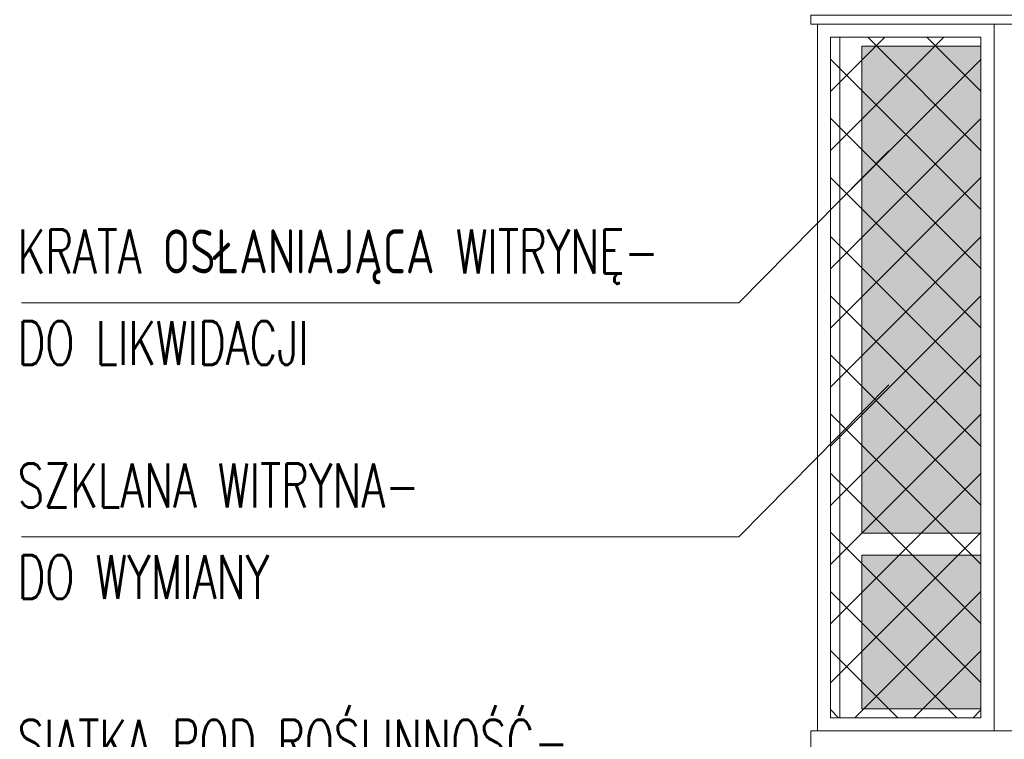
# Model space of a CAD drawing. Header units: millimetres. Extents: x 16698 to 93787, y -21104 to 39413.
# Tile 96 of 256: x 24368 to 24592, y 9830 to 9994. Entities that reach past the tile are written whole.
import ezdxf

# ---------------------------------------------------------------- set-up
doc = ezdxf.new("R2010")
doc.units = ezdxf.units.MM
for name, color, linetype, lineweight in [('Hatch', 4, 'Continuous', 5), ('Okna', 3, 'Continuous', 13), ('Opis', 8, 'Continuous', 13), ('Widok', 1, 'Continuous', 15)]:
    doc.layers.add(name, color=color, linetype=linetype, lineweight=lineweight)
doc.styles.add('ARCHETYP', font='romans.shx', dxfattribs={"height": 15})

msp = doc.modelspace()

# ---------------------------------------------------------------- hatches: boundary and pattern name
at = {"layer": 'Hatch', "ltscale": 2}
h = msp.add_hatch(dxfattribs=at)
h.set_pattern_fill('ANSI37', color=256, scale=3)
h.paths.add_polyline_path([(24552.83416, 9990.23322), (24587.08516, 9990.23322), (24587.08516, 9835.23322), (24552.83416, 9835.23322)])
at = {"layer": 'Hatch'}
h = msp.add_hatch(color=254, dxfattribs=at)
h.dxf.hatch_style = 1
h.paths.add_polyline_path([(24587.08516, 9988.23322), (24559.96392, 9988.23322), (24559.96392, 9877.23322), (24587.08516, 9877.23322)])
h = msp.add_hatch(color=254, dxfattribs=at)
h.dxf.hatch_style = 1
h.paths.add_polyline_path([(24587.08516, 9872.23322), (24559.96392, 9872.23322), (24559.96392, 9837.23322), (24587.08516, 9837.23322)])

# ---------------------------------------------------------------- linework, layer by layer
at = {"layer": 'Okna', "ltscale": 2}
for points in [[(24554.96392, 9990.23322), (24554.96392, 9835.23322)], [(24559.96392, 9988.23322), (24559.96392, 9877.23322), (24587.08516, 9877.23322)], [(24587.08516, 9988.23322), (24559.96392, 9988.23322)], [(24587.08516, 9872.23322), (24559.96392, 9872.23322), (24559.96392, 9837.23322), (24587.08516, 9837.23322)]]:
    msp.add_lwpolyline(points, dxfattribs=at)
at = {"layer": 'Opis'}
for points in [[(24531.96577, 9929.74302), (24566.12336, 9964.37536)], [(24368.60639, 9929.74302), (24531.96577, 9929.74302)], [(24531.96577, 9876.43693), (24566.12336, 9911.06927)], [(24368.60639, 9876.43693), (24531.96577, 9876.43693)]]:
    msp.add_lwpolyline(points, dxfattribs=at)
at = {"layer": 'Widok', "ltscale": 2}
for points in [[(24548.33412, 9993.23322), (24867.58516, 9993.23322), (24867.58516, 9995.23322), (24548.33412, 9995.23322)], [(24549.83412, 9993.23322), (24590.08516, 9993.23322), (24590.08516, 9832.23322), (24549.83412, 9832.23322)], [(24590.08516, 9993.23322), (24659.08516, 9993.23322), (24659.08516, 9832.23322), (24590.08516, 9832.23322)], [(24552.83416, 9990.23322), (24587.08516, 9990.23322), (24587.08516, 9835.23322), (24552.83416, 9835.23322)], [(24548.33412, 9832.23322), (24867.58516, 9832.23322), (24867.58516, 9824.23322), (24548.33412, 9824.23322)]]:
    msp.add_lwpolyline(points, close=True, dxfattribs=at)

# ---------------------------------------------------------------- texts
at = {"layer": 'Opis', "style": 'ARCHETYP', "width": 0.7}
for s, p in [('KRATA OSŁANIAJĄCA WITRYNĘ-', (24367.73573, 9936.44384)), ('DO LIKWIDACJI', (24367.73573, 9915.58871)), ('SZKLANA WITRYNA-', (24367.73573, 9883.13776)), ('DO WYMIANY', (24367.73573, 9862.28262)), ('SIATKA POD ROŚLINNOŚĆ-', (24367.73573, 9824.74195))]:
    msp.add_text(s, height=10, rotation=360, dxfattribs=at).set_placement(p)

doc.saveas('drawing.dxf')
